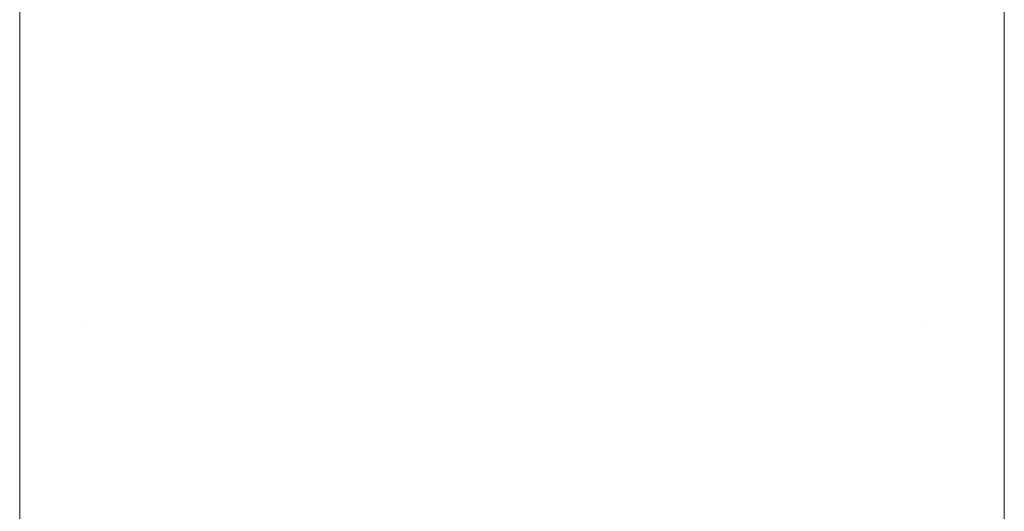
# Model space of a CAD drawing. Header units: millimetres. Extents: x 4 to 594, y -297 to -6.
# Tile 81 of 134: x 330 to 377, y -60 to -36. Entities that reach past the tile are written whole.
import ezdxf

# ---------------------------------------------------------------- set-up
doc = ezdxf.new("R2010")
doc.units = ezdxf.units.MM
doc.header["$MEASUREMENT"] = 0
doc.layers.add('Layer 1', color=7, linetype='Continuous', lineweight=0)

# ---------------------------------------------------------------- blocks, each defined once
blk = doc.blocks.new('Block_11')
at = {"layer": 'Layer 1', "color": 242, "lineweight": 9, "true_color": 0xe32227}
for p, q in [((333.42, -50.561), (333.42, -50.561)), ((333.42, -50.561), (333.42, -50.561)), ((373.42, -50.561), (373.42, -50.561)), ((373.42, -50.561), (373.42, -50.561))]:
    blk.add_line(p, q, dxfattribs=at)
at = {"layer": 'Layer 1', "color": 240, "lineweight": 0, "true_color": 0xed2224}
blk.add_open_spline([(357.321, -185.775), (357.321, -185.775), (330.256, -185.775), (330.256, -185.775), (330.256, -185.775), (330.256, -5.775), (330.256, -5.775), (330.256, -5.775), (377.321, -5.775), (377.321, -5.775)], degree=3, knots=[0, 0, 0, 0, 1, 1, 1, 2, 2, 2, 3, 3, 3, 3], dxfattribs=at)
blk.add_open_spline([(377.321, -73.775), (377.321, -73.775), (377.321, -5.775), (377.321, -5.775)], degree=3, dxfattribs=at)
blk = doc.blocks.new('Block_0')
at = {"layer": 'Layer 1'}
blk.add_blockref('Block_11', (0, 0), dxfattribs=at)

msp = doc.modelspace()

# ---------------------------------------------------------------- block references
at = {"layer": 'Layer 1'}
msp.add_blockref('Block_0', (0, 0), dxfattribs=at)

doc.saveas('drawing.dxf')
